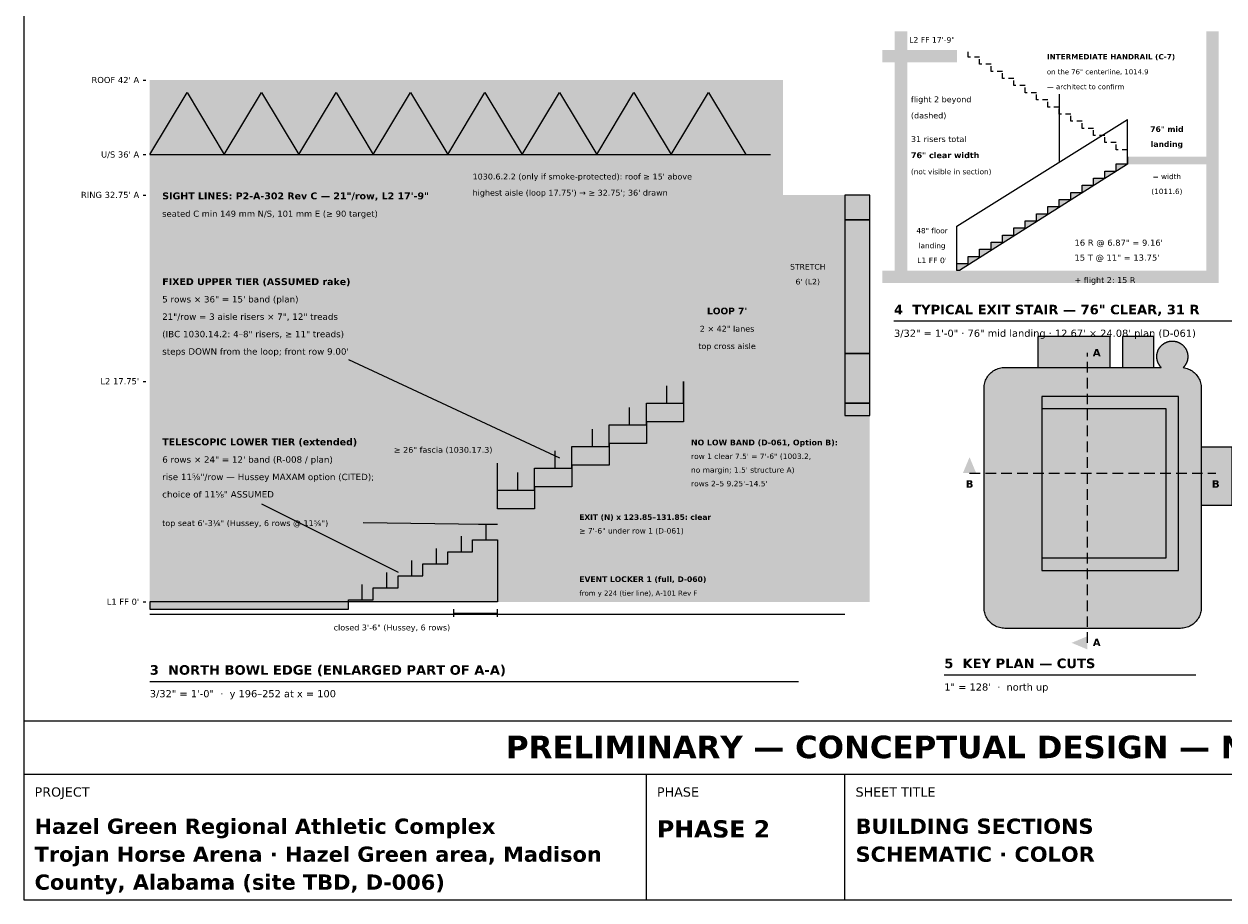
# Model space of a CAD drawing. Header units: inches. Extents: x 0.5 to 16.5, y 0.5 to 10.5.
# Tile 1 of 3: x 0.5 to 9.6, y 0.5 to 7.1. Entities that reach past the tile are written whole.
import ezdxf
from ezdxf.enums import TextEntityAlignment as Align

# ---------------------------------------------------------------- set-up
doc = ezdxf.new("R2010")
doc.units = ezdxf.units.IN
doc.header["$MEASUREMENT"] = 0
for name, color, linetype in [('A-ANNO-TEXT', 7, 'Continuous'), ('A-SECT-CUTL', 7, 'Continuous'), ('A-SECT-DATM', 7, 'Continuous'), ('A-SECT-FILL', 7, 'Continuous'), ('A-SECT-GUAR', 7, 'Continuous'), ('A-SECT-HIDN', 7, 'Continuous'), ('A-SECT-IDEN', 7, 'Continuous'), ('G-ANNO-TTLB', 7, 'Continuous')]:
    doc.layers.add(name, color=color, linetype=linetype)
doc.styles.add('KS-BOLD', font='DejaVuSans-Bold.ttf')
doc.styles.add('KS-REG', font='DejaVuSans.ttf')

msp = doc.modelspace()

# ---------------------------------------------------------------- hatches: boundary and pattern name
at = {"layer": 'A-SECT-CUTL', "true_color": 0x3c3c3c}
for points in [[(7.0763, 5.1563), (7.17, 5.1563), (7.17, 7.0547), (7.0763, 7.0547)], [(9.4278, 5.1563), (9.5216, 5.1563), (9.5216, 7.0547), (9.4278, 7.0547)], [(6.9825, 6.8203), (7.545, 6.8203), (7.545, 6.9141), (6.9825, 6.9141)], [(1.45, 6.5937), (6.1375, 6.5937), (6.1375, 6.6875), (1.45, 6.6875)], [(6.1375, 5.7266), (6.2312, 5.7266), (6.2312, 6.6875), (6.1375, 6.6875)], [(8.8341, 6.0525), (9.4278, 6.0525), (9.4278, 6.1087), (8.8341, 6.1087)], [(6.1375, 5.7266), (6.7, 5.7266), (6.7, 5.8203), (6.1375, 5.8203)], [(6.7, 2.75), (6.7937, 2.75), (6.7937, 5.8203), (6.7, 5.8203)], [(6.9825, 5.1563), (9.5216, 5.1563), (9.5216, 5.25), (6.9825, 5.25)], [(5.4812, 4.3203), (6.7, 4.3203), (6.7, 4.4141), (5.4812, 4.4141)], [(4.075, 2.75), (4.1687, 2.75), (4.1687, 3.4531), (4.075, 3.4531)], [(4.075, 2.75), (4.1687, 2.75), (4.1687, 3.4531), (4.075, 3.4531)]]:
    msp.add_hatch(color=7, dxfattribs=at).paths.add_polyline_path(points)
at = {"layer": 'A-SECT-CUTL', "true_color": 0xbebebe}
msp.add_hatch(color=7, dxfattribs=at).paths.add_polyline_path([(7.545, 5.25), (7.545, 5.3037), (7.6309, 5.3037), (7.6309, 5.3573), (7.7169, 5.3573), (7.7169, 5.411), (7.8028, 5.411), (7.8028, 5.4647), (7.8887, 5.4647), (7.8887, 5.5184), (7.9747, 5.5184), (7.9747, 5.572), (8.0606, 5.572), (8.0606, 5.6257), (8.1466, 5.6257), (8.1466, 5.6794), (8.2325, 5.6794), (8.2325, 5.733), (8.3184, 5.733), (8.3184, 5.7867), (8.4044, 5.7867), (8.4044, 5.8404), (8.4903, 5.8404), (8.4903, 5.8941), (8.5762, 5.8941), (8.5762, 5.9477), (8.6622, 5.9477), (8.6622, 6.0014), (8.7481, 6.0014), (8.7481, 6.0551), (8.8341, 6.0551), (8.8341, 6.1087), (8.8341, 6.0525), (7.5637, 5.25)])
at = {"layer": 'A-SECT-CUTL', "true_color": 0xc9c6be}
for points in [[(6.7, 5.6328), (6.8875, 5.6328), (6.8875, 5.8203), (6.7, 5.8203)], [(6.7, 4.25), (6.8875, 4.25), (6.8875, 4.625), (6.7, 4.625)]]:
    msp.add_hatch(color=7, dxfattribs=at).paths.add_polyline_path(points)
at = {"layer": 'A-SECT-CUTL', "true_color": 0x4f6a7d}
msp.add_hatch(color=7, dxfattribs=at).paths.add_polyline_path([(6.7, 4.625), (6.8875, 4.625), (6.8875, 5.6328), (6.7, 5.6328)])
at = {"layer": 'A-SECT-CUTL', "true_color": 0x000000}
for points in [[(8.5312, 4.6781), (8.4113, 4.6281), (8.5312, 4.5781)], [(7.5906, 3.7219), (7.6406, 3.8419), (7.6906, 3.7219)], [(9.45, 3.7219), (9.5, 3.8419), (9.55, 3.7219)], [(8.5312, 2.4906), (8.4113, 2.4406), (8.5312, 2.3906)]]:
    msp.add_hatch(color=7, dxfattribs=at).paths.add_polyline_path(points)
at = {"layer": 'A-SECT-CUTL', "true_color": 0xa7b3c3}
msp.add_hatch(color=7, dxfattribs=at).paths.add_polyline_path([(4.075, 3.5937), (4.3562, 3.5937), (4.3562, 3.7578), (4.6375, 3.7578), (4.6375, 3.9219), (4.9187, 3.9219), (4.9187, 4.0859), (5.2, 4.0859), (5.2, 4.25), (5.4812, 4.25), (5.4812, 4.4141), (5.4812, 4.3203), (5.4812, 4.1094), (5.2, 4.1094), (5.2, 3.9453), (4.9187, 3.9453), (4.9187, 3.7812), (4.6375, 3.7812), (4.6375, 3.6172), (4.3562, 3.6172), (4.3562, 3.4531), (4.075, 3.4531)])
at = {"layer": 'A-SECT-CUTL', "true_color": 0xb0b0b0}
msp.add_hatch(color=7, dxfattribs=at).paths.add_polyline_path([(6.7, 4.1562), (6.8875, 4.1562), (6.8875, 4.25), (6.7, 4.25)])
at = {"layer": 'A-SECT-CUTL', "true_color": 0xd88a8a}
msp.add_hatch(color=7, dxfattribs=at).paths.add_polyline_path([(2.95, 2.75), (2.95, 2.7641), (3.1375, 2.7641), (3.1375, 2.8549), (3.325, 2.8549), (3.325, 2.9457), (3.5125, 2.9457), (3.5125, 3.0365), (3.7, 3.0365), (3.7, 3.1273), (3.8875, 3.1273), (3.8875, 3.2182), (4.075, 3.2182), (4.075, 2.75)])
at = {"layer": 'A-SECT-CUTL', "true_color": 0xd9b77e}
msp.add_hatch(color=7, dxfattribs=at).paths.add_polyline_path([(1.45, 2.6938), (2.95, 2.6938), (2.95, 2.75), (1.45, 2.75)])
at = {"layer": 'A-SECT-FILL', "true_color": 0xcfcfcf}
msp.add_hatch(color=7, dxfattribs=at).paths.add_polyline_path([(1.45, 6.125), (6.1375, 6.125), (6.1375, 6.6875), (1.45, 6.6875)])
at = {"layer": 'A-SECT-FILL', "true_color": 0xe8f0f8}
for points in [[(1.45, 2.75), (6.1375, 2.75), (6.1375, 6.125), (1.45, 6.125)], [(8.1875, 2.9875), (9.2188, 2.9875), (9.2188, 4.3), (8.1875, 4.3)]]:
    msp.add_hatch(color=7, dxfattribs=at).paths.add_polyline_path(points)
at = {"layer": 'A-SECT-FILL', "true_color": 0xf0ece4}
for points in [[(6.1375, 4.4141), (6.7, 4.4141), (6.7, 5.7266), (6.1375, 5.7266)], [(9.2548, 4.5174), (9.2649, 4.5157), (9.2748, 4.5134), (9.2846, 4.5105), (9.2942, 4.5069), (9.3035, 4.5026), (9.3125, 4.4978), (9.3212, 4.4924), (9.3295, 4.4865), (9.3374, 4.48), (9.3449, 4.473), (9.3518, 4.4655), (9.3583, 4.4576), (9.3643, 4.4493), (9.3697, 4.4406), (9.3745, 4.4316), (9.3787, 4.4223), (9.3823, 4.4127), (9.3853, 4.4029), (9.3876, 4.393), (9.3893, 4.3829), (9.3903, 4.3727), (9.3906, 4.3625), (9.3906, 2.7062), (9.3903, 2.696), (9.3893, 2.6859), (9.3876, 2.6758), (9.3853, 2.6658), (9.3823, 2.656), (9.3787, 2.6465), (9.3745, 2.6371), (9.3697, 2.6281), (9.3643, 2.6194), (9.3583, 2.6111), (9.3518, 2.6032), (9.3449, 2.5958), (9.3374, 2.5888), (9.3295, 2.5823), (9.3212, 2.5763), (9.3125, 2.5709), (9.3035, 2.5661), (9.2942, 2.5619), (9.2846, 2.5583), (9.2748, 2.5553), (9.2649, 2.553), (9.2548, 2.5513), (9.2446, 2.5503), (9.2344, 2.55), (7.9062, 2.55), (7.896, 2.5503), (7.8859, 2.5513), (7.8758, 2.553), (7.8658, 2.5553), (7.856, 2.5583), (7.8465, 2.5619), (7.8371, 2.5661), (7.8281, 2.5709), (7.8194, 2.5763), (7.8111, 2.5823), (7.8032, 2.5888), (7.7958, 2.5958), (7.7888, 2.6032), (7.7823, 2.6111), (7.7763, 2.6194), (7.7709, 2.6281), (7.7661, 2.6371), (7.7619, 2.6465), (7.7583, 2.656), (7.7553, 2.6658), (7.753, 2.6758), (7.7513, 2.6859), (7.7503, 2.696), (7.75, 2.7062), (7.75, 4.3625), (7.7503, 4.3727), (7.7513, 4.3829), (7.753, 4.393), (7.7553, 4.4029), (7.7583, 4.4127), (7.7619, 4.4223), (7.7661, 4.4316), (7.7709, 4.4406), (7.7763, 4.4493), (7.7823, 4.4576), (7.7888, 4.4655), (7.7958, 4.473), (7.8032, 4.48), (7.8111, 4.4865), (7.8194, 4.4924), (7.8281, 4.4978), (7.8371, 4.5026), (7.8465, 4.5069), (7.856, 4.5105), (7.8658, 4.5134), (7.8758, 4.5157), (7.8859, 4.5174), (7.896, 4.5184), (7.9062, 4.5187), (9.0882, 4.5187), (9.087, 4.52), (9.085, 4.5221), (9.0831, 4.5242), (9.0813, 4.5264), (9.0795, 4.5287), (9.0777, 4.531), (9.0761, 4.5333), (9.0744, 4.5357), (9.0729, 4.5381), (9.0714, 4.5405), (9.0699, 4.543), (9.0685, 4.5455), (9.0672, 4.5481), (9.0659, 4.5507), (9.0647, 4.5533), (9.0636, 4.5559), (9.0625, 4.5586), (9.0615, 4.5613), (9.0606, 4.564), (9.0597, 4.5668), (9.0589, 4.5695), (9.0582, 4.5723), (9.0575, 4.5751), (9.0569, 4.5779), (9.0564, 4.5807), (9.056, 4.5836), (9.0556, 4.5864), (9.0553, 4.5893), (9.055, 4.5922), (9.0548, 4.595), (9.0547, 4.5979), (9.0547, 4.6008), (9.0547, 4.6037), (9.0548, 4.6065), (9.055, 4.6094), (9.0553, 4.6123), (9.0556, 4.6151), (9.056, 4.618), (9.0564, 4.6208), (9.0569, 4.6236), (9.0575, 4.6265), (9.0582, 4.6293), (9.0589, 4.632), (9.0597, 4.6348), (9.0606, 4.6375), (9.0615, 4.6403), (9.0625, 4.643), (9.0636, 4.6456), (9.0647, 4.6483), (9.0659, 4.6509), (9.0672, 4.6535), (9.0685, 4.656), (9.0699, 4.6585), (9.0714, 4.661), (9.0729, 4.6635), (9.0744, 4.6659), (9.0761, 4.6683), (9.0777, 4.6706), (9.0795, 4.6729), (9.0813, 4.6751), (9.0831, 4.6773), (9.085, 4.6795), (9.087, 4.6816), (9.089, 4.6836), (9.0911, 4.6857), (9.0932, 4.6876), (9.0953, 4.6895), (9.0975, 4.6914), (9.0998, 4.6932), (9.1021, 4.6949), (9.1044, 4.6966), (9.1068, 4.6982), (9.1092, 4.6998), (9.1116, 4.7013), (9.1141, 4.7027), (9.1166, 4.7041), (9.1192, 4.7055), (9.1218, 4.7067), (9.1244, 4.7079), (9.127, 4.709), (9.1297, 4.7101), (9.1324, 4.7111), (9.1351, 4.7121), (9.1379, 4.7129), (9.1406, 4.7137), (9.1434, 4.7145), (9.1462, 4.7151), (9.149, 4.7157), (9.1518, 4.7162), (9.1547, 4.7167), (9.1575, 4.7171), (9.1604, 4.7174), (9.1633, 4.7177), (9.1661, 4.7178), (9.169, 4.7179), (9.1719, 4.718), (9.1748, 4.7179), (9.1776, 4.7178), (9.1805, 4.7177), (9.1834, 4.7174), (9.1862, 4.7171), (9.1891, 4.7167), (9.1919, 4.7162), (9.1947, 4.7157), (9.1976, 4.7151), (9.2003, 4.7145), (9.2031, 4.7137), (9.2059, 4.7129), (9.2086, 4.7121), (9.2114, 4.7111), (9.2141, 4.7101), (9.2167, 4.709), (9.2194, 4.7079), (9.222, 4.7067), (9.2246, 4.7055), (9.2271, 4.7041), (9.2296, 4.7027), (9.2321, 4.7013), (9.2346, 4.6998), (9.237, 4.6982), (9.2394, 4.6966), (9.2417, 4.6949), (9.244, 4.6932), (9.2462, 4.6914), (9.2484, 4.6895), (9.2506, 4.6876), (9.2527, 4.6857), (9.2547, 4.6836), (9.2567, 4.6816), (9.2587, 4.6795), (9.2606, 4.6773), (9.2625, 4.6751), (9.2643, 4.6729), (9.266, 4.6706), (9.2677, 4.6683), (9.2693, 4.6659), (9.2709, 4.6635), (9.2724, 4.661), (9.2738, 4.6585), (9.2752, 4.656), (9.2765, 4.6535), (9.2778, 4.6509), (9.279, 4.6483), (9.2801, 4.6456), (9.2812, 4.643), (9.2822, 4.6403), (9.2831, 4.6375), (9.284, 4.6348), (9.2848, 4.632), (9.2856, 4.6293), (9.2862, 4.6265), (9.2868, 4.6236), (9.2873, 4.6208), (9.2878, 4.618), (9.2882, 4.6151), (9.2885, 4.6123), (9.2887, 4.6094), (9.2889, 4.6065), (9.289, 4.6037), (9.2891, 4.6008), (9.289, 4.5979), (9.2889, 4.595), (9.2887, 4.5922), (9.2885, 4.5893), (9.2882, 4.5864), (9.2878, 4.5836), (9.2873, 4.5807), (9.2868, 4.5779), (9.2862, 4.5751), (9.2856, 4.5723), (9.2848, 4.5695), (9.284, 4.5668), (9.2831, 4.564), (9.2822, 4.5613), (9.2812, 4.5586), (9.2801, 4.5559), (9.279, 4.5533), (9.2778, 4.5507), (9.2765, 4.5481), (9.2752, 4.5455), (9.2738, 4.543), (9.2724, 4.5405), (9.2709, 4.5381), (9.2693, 4.5357), (9.2677, 4.5333), (9.266, 4.531), (9.2643, 4.5287), (9.2625, 4.5264), (9.2606, 4.5242), (9.2587, 4.5221), (9.2567, 4.52), (9.2547, 4.5179), (9.2543, 4.5175), (9.2548, 4.5174)], [(4.075, 2.75), (6.7, 2.75), (6.7, 4.3203), (5.4812, 4.3203), (5.4812, 4.1094), (5.2, 4.1094), (5.2, 3.9453), (4.9187, 3.9453), (4.9187, 3.7812), (4.6375, 3.7812), (4.6375, 3.6172), (4.3562, 3.6172), (4.3562, 3.4531), (4.075, 3.4531)], [(6.7, 2.75), (6.8875, 2.75), (6.8875, 4.1562), (6.7, 4.1562)]]:
    msp.add_hatch(color=7, dxfattribs=at).paths.add_polyline_path(points)
at = {"layer": 'A-SECT-FILL', "true_color": 0xb0b0b0}
for points in [[(8.7031, 4.5187), (8.7031, 4.7531), (8.1562, 4.7531), (8.1562, 4.5187), (8.7031, 4.5187)], [(9.0312, 4.5187), (9.0312, 4.7531), (8.7969, 4.7531), (8.7969, 4.5187), (9.0312, 4.5187)], [(9.625, 3.4804), (9.625, 3.9179), (9.3906, 3.9179), (9.3906, 3.4804), (9.625, 3.4804)]]:
    msp.add_hatch(color=7, dxfattribs=at).paths.add_polyline_path(points)
at = {"layer": 'A-SECT-FILL', "true_color": 0xc8693a}
msp.add_hatch(color=7, dxfattribs=at).paths.add_polyline_path([(5.4812, 4.4141), (6.1375, 4.4141), (6.1375, 4.4469), (5.4812, 4.4469)])
at = {"layer": 'A-SECT-FILL', "true_color": 0xa7b3c3}
for points in [[(8.1875, 4.3), (9.2188, 4.3), (9.2188, 4.4172), (8.1875, 4.4172)], [(9.2188, 2.8703), (9.3359, 2.8703), (9.3359, 4.4172), (9.2188, 4.4172)], [(8.1875, 2.8703), (9.2188, 2.8703), (9.2188, 2.9875), (8.1875, 2.9875)]]:
    msp.add_hatch(color=7, dxfattribs=at).paths.add_polyline_path(points)
at = {"layer": 'A-SECT-FILL', "true_color": 0xd88a8a}
for points in [[(8.1875, 4.2062), (9.2188, 4.2062), (9.2188, 4.3), (8.1875, 4.3)], [(9.125, 3.0812), (9.2188, 3.0812), (9.2188, 4.2062), (9.125, 4.2062)], [(8.1875, 2.9875), (9.2188, 2.9875), (9.2188, 3.0812), (8.1875, 3.0812)]]:
    msp.add_hatch(color=7, dxfattribs=at).paths.add_polyline_path(points)
at = {"layer": 'A-SECT-FILL', "true_color": 0xd9b77e}
msp.add_hatch(color=7, dxfattribs=at).paths.add_polyline_path([(8.1875, 3.0812), (9.125, 3.0812), (9.125, 4.2062), (8.1875, 4.2062)])

# ---------------------------------------------------------------- linework, layer by layer
at = {"layer": 'A-ANNO-TEXT'}
for p, q in [((7.07, 4.87), (9.77, 4.87)), ((7.45, 2.2), (9.35, 2.2)), ((1.45, 2.15), (6.35, 2.15))]:
    msp.add_line(p, q, dxfattribs=at)
at = {"layer": 'A-SECT-CUTL'}
for p, q in [((1.45, 6.125), (6.1375, 6.125)), ((8.5312, 4.6006), (8.5312, 4.6281)), ((8.5312, 4.4806), (8.5312, 4.5606)), ((8.5312, 4.3606), (8.5312, 4.4406)), ((8.5312, 4.2406), (8.5312, 4.3206)), ((8.5312, 4.1206), (8.5312, 4.2006)), ((8.5312, 4.0006), (8.5312, 4.0806)), ((8.5312, 3.8806), (8.5312, 3.9606)), ((8.5312, 3.7606), (8.5312, 3.8406)), ((7.6406, 3.7219), (7.7206, 3.7219)), ((7.7606, 3.7219), (7.8406, 3.7219)), ((7.8806, 3.7219), (7.9606, 3.7219)), ((8.0006, 3.7219), (8.0806, 3.7219)), ((8.1206, 3.7219), (8.2006, 3.7219)), ((8.2406, 3.7219), (8.3206, 3.7219)), ((8.3606, 3.7219), (8.4406, 3.7219)), ((8.4806, 3.7219), (8.5606, 3.7219)), ((8.5312, 3.6406), (8.5312, 3.7206)), ((8.6006, 3.7219), (8.6806, 3.7219)), ((8.7206, 3.7219), (8.8006, 3.7219)), ((8.8406, 3.7219), (8.9206, 3.7219)), ((8.9606, 3.7219), (9.0406, 3.7219)), ((9.0806, 3.7219), (9.1606, 3.7219)), ((9.2006, 3.7219), (9.2806, 3.7219)), ((9.3206, 3.7219), (9.4006, 3.7219)), ((9.4406, 3.7219), (9.5, 3.7219)), ((8.5312, 3.5206), (8.5312, 3.6006)), ((8.5312, 3.4006), (8.5312, 3.4806)), ((8.5312, 3.2806), (8.5312, 3.3606)), ((8.5312, 3.1606), (8.5312, 3.2406)), ((8.5312, 3.0406), (8.5312, 3.1206)), ((8.5312, 2.9206), (8.5312, 3.0006)), ((8.5312, 2.8006), (8.5312, 2.8806)), ((8.5312, 2.6806), (8.5312, 2.7606)), ((1.45, 2.6563), (6.7, 2.6563)), ((8.5312, 2.5606), (8.5312, 2.6406)), ((8.5312, 2.4406), (8.5312, 2.5206))]:
    msp.add_line(p, q, dxfattribs=at)
for points in [[(7.545, 5.25), (7.545, 5.3037), (7.6309, 5.3037), (7.6309, 5.3573), (7.7169, 5.3573), (7.7169, 5.411), (7.8028, 5.411), (7.8028, 5.4647), (7.8887, 5.4647), (7.8887, 5.5184), (7.9747, 5.5184), (7.9747, 5.572), (8.0606, 5.572), (8.0606, 5.6257), (8.1466, 5.6257), (8.1466, 5.6794), (8.2325, 5.6794), (8.2325, 5.733), (8.3184, 5.733), (8.3184, 5.7867), (8.4044, 5.7867), (8.4044, 5.8404), (8.4903, 5.8404), (8.4903, 5.8941), (8.5762, 5.8941), (8.5762, 5.9477), (8.6622, 5.9477), (8.6622, 6.0014), (8.7481, 6.0014), (8.7481, 6.0551), (8.8341, 6.0551), (8.8341, 6.1087), (8.8341, 6.0525), (7.5637, 5.25)], [(6.7, 5.6328), (6.8875, 5.6328), (6.8875, 5.8203), (6.7, 5.8203)], [(6.7, 4.625), (6.8875, 4.625), (6.8875, 5.6328), (6.7, 5.6328)], [(6.7, 4.25), (6.8875, 4.25), (6.8875, 4.625), (6.7, 4.625)], [(4.075, 3.5937), (4.3562, 3.5937), (4.3562, 3.7578), (4.6375, 3.7578), (4.6375, 3.9219), (4.9187, 3.9219), (4.9187, 4.0859), (5.2, 4.0859), (5.2, 4.25), (5.4812, 4.25), (5.4812, 4.4141), (5.4812, 4.3203), (5.4812, 4.1094), (5.2, 4.1094), (5.2, 3.9453), (4.9187, 3.9453), (4.9187, 3.7812), (4.6375, 3.7812), (4.6375, 3.6172), (4.3562, 3.6172), (4.3562, 3.4531), (4.075, 3.4531)], [(6.7, 4.1562), (6.8875, 4.1562), (6.8875, 4.25), (6.7, 4.25)], [(2.95, 2.75), (2.95, 2.7641), (3.1375, 2.7641), (3.1375, 2.8549), (3.325, 2.8549), (3.325, 2.9457), (3.5125, 2.9457), (3.5125, 3.0365), (3.7, 3.0365), (3.7, 3.1273), (3.8875, 3.1273), (3.8875, 3.2182), (4.075, 3.2182), (4.075, 2.75)], [(1.45, 2.6938), (2.95, 2.6938), (2.95, 2.75), (1.45, 2.75)]]:
    msp.add_lwpolyline(points, close=True, dxfattribs=at)
at = {"layer": 'A-SECT-DATM'}
for p, q in [((1.4, 6.6875), (1.42, 6.6875)), ((1.4, 6.125), (1.42, 6.125)), ((1.4, 5.8203), (1.42, 5.8203)), ((1.4, 4.4141), (1.42, 4.4141)), ((3.9312, 3.3369), (4.075, 3.3369)), ((1.4, 2.75), (1.42, 2.75)), ((3.7469, 2.6356), (3.7469, 2.6956)), ((3.7469, 2.6656), (4.075, 2.6656)), ((4.075, 2.6356), (4.075, 2.6956))]:
    msp.add_line(p, q, dxfattribs=at)
at = {"layer": 'A-SECT-FILL'}
for p, q in [((1.45, 6.125), (1.7312, 6.5937)), ((1.7312, 6.5937), (2.0125, 6.125)), ((2.0125, 6.125), (2.2937, 6.5937)), ((2.2937, 6.5937), (2.575, 6.125)), ((2.575, 6.125), (2.8562, 6.5937)), ((2.8562, 6.5937), (3.1375, 6.125)), ((3.1375, 6.125), (3.4187, 6.5937)), ((3.4187, 6.5937), (3.7, 6.125)), ((3.7, 6.125), (3.9812, 6.5937)), ((3.9812, 6.5937), (4.2625, 6.125)), ((4.2625, 6.125), (4.5437, 6.5937)), ((4.5437, 6.5937), (4.825, 6.125)), ((4.825, 6.125), (5.1062, 6.5937)), ((5.1062, 6.5937), (5.3875, 6.125)), ((5.3875, 6.125), (5.6687, 6.5937)), ((5.6687, 6.5937), (5.95, 6.125)), ((1.45, 6.125), (1.45, 6.125)), ((5.3547, 4.25), (5.3547, 4.3812)), ((5.0734, 4.0859), (5.0734, 4.2172)), ((4.7922, 3.9219), (4.7922, 4.0531)), ((4.5109, 3.7578), (4.5109, 3.8891)), ((4.2297, 3.5937), (4.2297, 3.725)), ((3.9906, 3.2182), (3.9906, 3.3353)), ((3.8031, 3.1273), (3.8031, 3.2445)), ((3.6156, 3.0365), (3.6156, 3.1537)), ((3.4281, 2.9457), (3.4281, 3.0629)), ((3.2406, 2.8549), (3.2406, 2.9721)), ((3.0531, 2.7641), (3.0531, 2.8812))]:
    msp.add_line(p, q, dxfattribs=at)
for points in [[(9.2548, 4.5174), (9.2649, 4.5157), (9.2748, 4.5134), (9.2846, 4.5105), (9.2942, 4.5069), (9.3035, 4.5026), (9.3125, 4.4978), (9.3212, 4.4924), (9.3295, 4.4865), (9.3374, 4.48), (9.3449, 4.473), (9.3518, 4.4655), (9.3583, 4.4576), (9.3643, 4.4493), (9.3697, 4.4406), (9.3745, 4.4316), (9.3787, 4.4223), (9.3823, 4.4127), (9.3853, 4.4029), (9.3876, 4.393), (9.3893, 4.3829), (9.3903, 4.3727), (9.3906, 4.3625), (9.3906, 2.7062), (9.3903, 2.696), (9.3893, 2.6859), (9.3876, 2.6758), (9.3853, 2.6658), (9.3823, 2.656), (9.3787, 2.6465), (9.3745, 2.6371), (9.3697, 2.6281), (9.3643, 2.6194), (9.3583, 2.6111), (9.3518, 2.6032), (9.3449, 2.5958), (9.3374, 2.5888), (9.3295, 2.5823), (9.3212, 2.5763), (9.3125, 2.5709), (9.3035, 2.5661), (9.2942, 2.5619), (9.2846, 2.5583), (9.2748, 2.5553), (9.2649, 2.553), (9.2548, 2.5513), (9.2446, 2.5503), (9.2344, 2.55), (7.9062, 2.55), (7.896, 2.5503), (7.8859, 2.5513), (7.8758, 2.553), (7.8658, 2.5553), (7.856, 2.5583), (7.8465, 2.5619), (7.8371, 2.5661), (7.8281, 2.5709), (7.8194, 2.5763), (7.8111, 2.5823), (7.8032, 2.5888), (7.7958, 2.5958), (7.7888, 2.6032), (7.7823, 2.6111), (7.7763, 2.6194), (7.7709, 2.6281), (7.7661, 2.6371), (7.7619, 2.6465), (7.7583, 2.656), (7.7553, 2.6658), (7.753, 2.6758), (7.7513, 2.6859), (7.7503, 2.696), (7.75, 2.7062), (7.75, 4.3625), (7.7503, 4.3727), (7.7513, 4.3829), (7.753, 4.393), (7.7553, 4.4029), (7.7583, 4.4127), (7.7619, 4.4223), (7.7661, 4.4316), (7.7709, 4.4406), (7.7763, 4.4493), (7.7823, 4.4576), (7.7888, 4.4655), (7.7958, 4.473), (7.8032, 4.48), (7.8111, 4.4865), (7.8194, 4.4924), (7.8281, 4.4978), (7.8371, 4.5026), (7.8465, 4.5069), (7.856, 4.5105), (7.8658, 4.5134), (7.8758, 4.5157), (7.8859, 4.5174), (7.896, 4.5184), (7.9062, 4.5187), (9.0882, 4.5187), (9.087, 4.52), (9.085, 4.5221), (9.0831, 4.5242), (9.0813, 4.5264), (9.0795, 4.5287), (9.0777, 4.531), (9.0761, 4.5333), (9.0744, 4.5357), (9.0729, 4.5381), (9.0714, 4.5405), (9.0699, 4.543), (9.0685, 4.5455), (9.0672, 4.5481), (9.0659, 4.5507), (9.0647, 4.5533), (9.0636, 4.5559), (9.0625, 4.5586), (9.0615, 4.5613), (9.0606, 4.564), (9.0597, 4.5668), (9.0589, 4.5695), (9.0582, 4.5723), (9.0575, 4.5751), (9.0569, 4.5779), (9.0564, 4.5807), (9.056, 4.5836), (9.0556, 4.5864), (9.0553, 4.5893), (9.055, 4.5922), (9.0548, 4.595), (9.0547, 4.5979), (9.0547, 4.6008), (9.0547, 4.6037), (9.0548, 4.6065), (9.055, 4.6094), (9.0553, 4.6123), (9.0556, 4.6151), (9.056, 4.618), (9.0564, 4.6208), (9.0569, 4.6236), (9.0575, 4.6265), (9.0582, 4.6293), (9.0589, 4.632), (9.0597, 4.6348), (9.0606, 4.6375), (9.0615, 4.6403), (9.0625, 4.643), (9.0636, 4.6456), (9.0647, 4.6483), (9.0659, 4.6509), (9.0672, 4.6535), (9.0685, 4.656), (9.0699, 4.6585), (9.0714, 4.661), (9.0729, 4.6635), (9.0744, 4.6659), (9.0761, 4.6683), (9.0777, 4.6706), (9.0795, 4.6729), (9.0813, 4.6751), (9.0831, 4.6773), (9.085, 4.6795), (9.087, 4.6816), (9.089, 4.6836), (9.0911, 4.6857), (9.0932, 4.6876), (9.0953, 4.6895), (9.0975, 4.6914), (9.0998, 4.6932), (9.1021, 4.6949), (9.1044, 4.6966), (9.1068, 4.6982), (9.1092, 4.6998), (9.1116, 4.7013), (9.1141, 4.7027), (9.1166, 4.7041), (9.1192, 4.7055), (9.1218, 4.7067), (9.1244, 4.7079), (9.127, 4.709), (9.1297, 4.7101), (9.1324, 4.7111), (9.1351, 4.7121), (9.1379, 4.7129), (9.1406, 4.7137), (9.1434, 4.7145), (9.1462, 4.7151), (9.149, 4.7157), (9.1518, 4.7162), (9.1547, 4.7167), (9.1575, 4.7171), (9.1604, 4.7174), (9.1633, 4.7177), (9.1661, 4.7178), (9.169, 4.7179), (9.1719, 4.718), (9.1748, 4.7179), (9.1776, 4.7178), (9.1805, 4.7177), (9.1834, 4.7174), (9.1862, 4.7171), (9.1891, 4.7167), (9.1919, 4.7162), (9.1947, 4.7157), (9.1976, 4.7151), (9.2003, 4.7145), (9.2031, 4.7137), (9.2059, 4.7129), (9.2086, 4.7121), (9.2114, 4.7111), (9.2141, 4.7101), (9.2167, 4.709), (9.2194, 4.7079), (9.222, 4.7067), (9.2246, 4.7055), (9.2271, 4.7041), (9.2296, 4.7027), (9.2321, 4.7013), (9.2346, 4.6998), (9.237, 4.6982), (9.2394, 4.6966), (9.2417, 4.6949), (9.244, 4.6932), (9.2462, 4.6914), (9.2484, 4.6895), (9.2506, 4.6876), (9.2527, 4.6857), (9.2547, 4.6836), (9.2567, 4.6816), (9.2587, 4.6795), (9.2606, 4.6773), (9.2625, 4.6751), (9.2643, 4.6729), (9.266, 4.6706), (9.2677, 4.6683), (9.2693, 4.6659), (9.2709, 4.6635), (9.2724, 4.661), (9.2738, 4.6585), (9.2752, 4.656), (9.2765, 4.6535), (9.2778, 4.6509), (9.279, 4.6483), (9.2801, 4.6456), (9.2812, 4.643), (9.2822, 4.6403), (9.2831, 4.6375), (9.284, 4.6348), (9.2848, 4.632), (9.2856, 4.6293), (9.2862, 4.6265), (9.2868, 4.6236), (9.2873, 4.6208), (9.2878, 4.618), (9.2882, 4.6151), (9.2885, 4.6123), (9.2887, 4.6094), (9.2889, 4.6065), (9.289, 4.6037), (9.2891, 4.6008), (9.289, 4.5979), (9.2889, 4.595), (9.2887, 4.5922), (9.2885, 4.5893), (9.2882, 4.5864), (9.2878, 4.5836), (9.2873, 4.5807), (9.2868, 4.5779), (9.2862, 4.5751), (9.2856, 4.5723), (9.2848, 4.5695), (9.284, 4.5668), (9.2831, 4.564), (9.2822, 4.5613), (9.2812, 4.5586), (9.2801, 4.5559), (9.279, 4.5533), (9.2778, 4.5507), (9.2765, 4.5481), (9.2752, 4.5455), (9.2738, 4.543), (9.2724, 4.5405), (9.2709, 4.5381), (9.2693, 4.5357), (9.2677, 4.5333), (9.266, 4.531), (9.2643, 4.5287), (9.2625, 4.5264), (9.2606, 4.5242), (9.2587, 4.5221), (9.2567, 4.52), (9.2547, 4.5179), (9.2543, 4.5175), (9.2548, 4.5174)], [(8.7031, 4.5187), (8.7031, 4.7531), (8.1562, 4.7531), (8.1562, 4.5187), (8.7031, 4.5187)], [(9.0312, 4.5187), (9.0312, 4.7531), (8.7969, 4.7531), (8.7969, 4.5187), (9.0312, 4.5187)], [(8.1875, 2.9875), (9.2188, 2.9875), (9.2188, 4.3), (8.1875, 4.3)], [(8.1875, 3.0812), (9.125, 3.0812), (9.125, 4.2062), (8.1875, 4.2062)], [(9.625, 3.4804), (9.625, 3.9179), (9.3906, 3.9179), (9.3906, 3.4804), (9.625, 3.4804)]]:
    msp.add_lwpolyline(points, close=True, dxfattribs=at)
at = {"layer": 'A-SECT-GUAR'}
for p, q in [((7.545, 5.5849), (8.8341, 6.39)), ((8.8341, 6.1087), (8.8341, 6.39)), ((7.545, 5.3037), (7.545, 5.5849)), ((4.075, 3.5937), (4.075, 3.7969))]:
    msp.add_line(p, q, dxfattribs=at)
at = {"layer": 'A-SECT-HIDN'}
for p, q in [((7.6309, 6.8602), (7.6309, 6.9002)), ((7.6469, 6.8602), (7.6309, 6.8602)), ((7.7169, 6.8602), (7.6769, 6.8602)), ((7.7169, 6.8065), (7.7169, 6.8465)), ((7.7328, 6.8065), (7.7169, 6.8065)), ((7.8028, 6.8065), (7.7628, 6.8065)), ((7.8028, 6.7528), (7.8028, 6.7928)), ((7.8187, 6.7528), (7.8028, 6.7528)), ((7.8887, 6.7528), (7.8487, 6.7528)), ((7.8887, 6.6991), (7.8887, 6.7391)), ((7.9047, 6.6991), (7.8887, 6.6991)), ((7.9747, 6.6991), (7.9347, 6.6991)), ((7.9747, 6.6455), (7.9747, 6.6855)), ((7.9906, 6.6455), (7.9747, 6.6455)), ((8.0606, 6.6455), (8.0206, 6.6455)), ((8.0606, 6.5918), (8.0606, 6.6318)), ((8.0766, 6.5918), (8.0606, 6.5918)), ((8.1466, 6.5918), (8.1066, 6.5918)), ((8.1466, 6.5381), (8.1466, 6.5781)), ((8.1625, 6.5381), (8.1466, 6.5381)), ((8.2325, 6.5381), (8.1925, 6.5381)), ((8.2325, 6.4844), (8.2325, 6.5244)), ((8.2484, 6.4844), (8.2325, 6.4844)), ((8.3184, 6.4844), (8.2784, 6.4844)), ((8.3184, 6.4308), (8.3184, 6.4708)), ((8.3344, 6.4308), (8.3184, 6.4308)), ((8.4044, 6.4308), (8.3644, 6.4308)), ((8.4044, 6.3771), (8.4044, 6.4171)), ((8.4203, 6.3771), (8.4044, 6.3771)), ((8.4903, 6.3771), (8.4503, 6.3771)), ((8.4903, 6.3234), (8.4903, 6.3634)), ((8.5062, 6.3234), (8.4903, 6.3234)), ((8.5762, 6.3234), (8.5362, 6.3234)), ((8.5762, 6.2698), (8.5762, 6.3098)), ((8.5922, 6.2698), (8.5762, 6.2698)), ((8.6622, 6.2698), (8.6222, 6.2698)), ((8.6622, 6.2161), (8.6622, 6.2561)), ((8.6781, 6.2161), (8.6622, 6.2161)), ((8.7481, 6.2161), (8.7081, 6.2161)), ((8.7481, 6.1624), (8.7481, 6.2024)), ((8.7641, 6.1624), (8.7481, 6.1624)), ((8.8341, 6.1624), (8.7941, 6.1624)), ((8.8341, 6.1087), (8.8341, 6.1487))]:
    msp.add_line(p, q, dxfattribs=at)
at = {"layer": 'A-SECT-IDEN'}
for p, q in [((8.3184, 6.5812), (8.3184, 6.068)), ((2.95, 4.5781), (4.5437, 3.8375)), ((2.2937, 3.4906), (3.325, 2.975)), ((3.0625, 3.35), (3.9625, 3.3369))]:
    msp.add_line(p, q, dxfattribs=at)
at = {"layer": 'G-ANNO-TTLB'}
for p, q in [((0.5, 1.45), (16.5, 1.45)), ((5.2, 0.5), (5.2, 1.45)), ((6.7, 0.5), (6.7, 1.45))]:
    msp.add_line(p, q, dxfattribs=at)
for points in [[(0.5, 0.5), (16.5, 0.5), (16.5, 10.5), (0.5, 10.5)], [(0.5, 1.45), (16.5, 1.45), (16.5, 1.85), (0.5, 1.85)]]:
    msp.add_lwpolyline(points, close=True, dxfattribs=at)

# ---------------------------------------------------------------- texts
at = {"layer": 'A-ANNO-TEXT'}
for s, height, style, p in [('4  TYPICAL EXIT STAIR — 76" CLEAR, 31 R', 0.072, 'KS-BOLD', (7.07, 4.92)), ('3/32" = 1\'-0" · 76" mid landing · 12.67\' × 24.08\' plan (D-061)', 0.054, 'KS-REG', (7.07, 4.75)), ('A', 0.056, 'KS-BOLD', (8.5712, 4.6031)), ('A', 0.056, 'KS-BOLD', (8.5712, 2.4156)), ('3  NORTH BOWL EDGE (ENLARGED PART OF A-A)', 0.072, 'KS-BOLD', (1.45, 2.2)), ('5  KEY PLAN — CUTS', 0.072, 'KS-BOLD', (7.45, 2.25)), ('3/32" = 1\'-0"  ·  y 196–252 at x = 100', 0.054, 'KS-REG', (1.45, 2.03)), ('1" = 128\'  ·  north up', 0.054, 'KS-REG', (7.45, 2.08))]:
    msp.add_text(s, height=height, dxfattribs=dict(at, style=style)).set_placement(p)
at = {"layer": 'A-ANNO-TEXT', "style": 'KS-BOLD'}
for p in [(7.6406, 3.6119), (9.5, 3.6119)]:
    msp.add_text('B', height=0.056, dxfattribs=at).set_placement(p, align=Align.CENTER)
at = {"layer": 'A-SECT-DATM', "style": 'KS-REG'}
for s, height, p in [("ROOF 42' A", 0.046, (1.37, 6.6655)), ("U/S 36' A", 0.046, (1.37, 6.103)), ("RING 32.75' A", 0.046, (1.37, 5.7983)), ("L2 17.75'", 0.046, (1.37, 4.3921)), ("L1 FF 0'", 0.046, (1.37, 2.728)), ('closed 3\'-6" (Hussey, 6 rows)', 0.044, (3.7187, 2.5344))]:
    msp.add_text(s, height=height, dxfattribs=at).set_placement(p, align=Align.RIGHT)
for s, p in [("1030.6.2.2 (only if smoke-protected): roof ≥ 15' above", (3.8875, 5.9375)), ("highest aisle (loop 17.75') → ≥ 32.75'; 36' drawn", (3.8875, 5.8156)), ('top seat 6\'-3⅛" (Hussey, 6 rows @ 11⅝")', (1.5437, 3.3219))]:
    msp.add_text(s, height=0.044, dxfattribs=at).set_placement(p)
at = {"layer": 'A-SECT-GUAR', "style": 'KS-REG'}
msp.add_text('≥ 26" fascia (1030.17.3)', height=0.044, dxfattribs=at).set_placement((4.0375, 3.875), align=Align.RIGHT)
at = {"layer": 'A-SECT-IDEN'}
for s, height, style, p in [('L2 FF 17\'-9"', 0.042, 'KS-REG', (7.3575, 6.9703)), ('76" mid', 0.042, 'KS-BOLD', (9.1309, 6.2962)), ('landing', 0.042, 'KS-BOLD', (9.1309, 6.1837)), ('= width', 0.04, 'KS-REG', (9.1309, 5.94)), ('(1011.6)', 0.04, 'KS-REG', (9.1309, 5.8275)), ('48" floor', 0.04, 'KS-REG', (7.3575, 5.5312)), ('landing', 0.04, 'KS-REG', (7.3575, 5.4187)), ("L1 FF 0'", 0.042, 'KS-REG', (7.3575, 5.3062)), ('STRETCH', 0.042, 'KS-REG', (6.4187, 5.2578)), ("6' (L2)", 0.042, 'KS-REG', (6.4187, 5.1453)), ("LOOP 7'", 0.05, 'KS-BOLD', (5.8094, 4.9203)), ('2 × 42" lanes', 0.044, 'KS-REG', (5.8094, 4.7891)), ('top cross aisle', 0.044, 'KS-REG', (5.8094, 4.6578))]:
    msp.add_text(s, height=height, dxfattribs=dict(at, style=style)).set_placement(p, align=Align.CENTER)
for s, height, style, p in [('INTERMEDIATE HANDRAIL (C-7)', 0.04, 'KS-BOLD', (8.2247, 6.8437)), ('on the 76" centerline, 1014.9', 0.038, 'KS-REG', (8.2247, 6.7312)), ('— architect to confirm', 0.038, 'KS-REG', (8.2247, 6.6187)), ('flight 2 beyond', 0.044, 'KS-REG', (7.1981, 6.5203)), ('(dashed)', 0.044, 'KS-REG', (7.1981, 6.3984)), ('31 risers total', 0.044, 'KS-REG', (7.1981, 6.2203)), ('76" clear width', 0.044, 'KS-BOLD', (7.1981, 6.0984)), ('(not visible in section)', 0.04, 'KS-REG', (7.1981, 5.9766)), ('SIGHT LINES: P2-A-302 Rev C — 21"/row, L2 17\'-9"', 0.052, 'KS-BOLD', (1.5437, 5.7875)), ('seated C min 149 mm N/S, 101 mm E (≥ 90 target)', 0.046, 'KS-REG', (1.5437, 5.6562)), ('16 R @ 6.87" = 9.16\'', 0.046, 'KS-REG', (8.4333, 5.4375)), ('15 T @ 11" = 13.75\'', 0.046, 'KS-REG', (8.4333, 5.325)), ('FIXED UPPER TIER (ASSUMED rake)', 0.052, 'KS-BOLD', (1.5437, 5.1406)), ('+ flight 2: 15 R', 0.044, 'KS-REG', (8.4333, 5.1563)), ('5 rows × 36" = 15\' band (plan)', 0.048, 'KS-REG', (1.5437, 5.0094)), ('21"/row = 3 aisle risers × 7", 12" treads', 0.048, 'KS-REG', (1.5437, 4.8781)), ('(IBC 1030.14.2: 4–8" risers, ≥ 11" treads)', 0.048, 'KS-REG', (1.5437, 4.7469)), ("steps DOWN from the loop; front row 9.00'", 0.048, 'KS-REG', (1.5437, 4.6156)), ('TELESCOPIC LOWER TIER (extended)', 0.052, 'KS-BOLD', (1.5437, 3.9312)), ('NO LOW BAND (D-061, Option B):', 0.043, 'KS-BOLD', (5.5375, 3.9312)), ('6 rows × 24" = 12\' band (R-008 / plan)', 0.048, 'KS-REG', (1.5437, 3.8)), ('row 1 clear 7.5\' = 7\'-6" (1003.2,', 0.041, 'KS-REG', (5.5375, 3.8281)), ('rise 11⅝"/row — Hussey MAXAM option (CITED);', 0.048, 'KS-REG', (1.5437, 3.6687)), ("no margin; 1.5' structure A)", 0.041, 'KS-REG', (5.5375, 3.725)), ("rows 2–5 9.25'–14.5'", 0.041, 'KS-REG', (5.5375, 3.6219)), ('choice of 11⅝" ASSUMED', 0.048, 'KS-REG', (1.5437, 3.5375)), ('EXIT (N) x 123.85–131.85: clear', 0.041, 'KS-BOLD', (4.6937, 3.3687)), ('≥ 7\'-6" under row 1 (D-061)', 0.041, 'KS-REG', (4.6937, 3.2656)), ('EVENT LOCKER 1 (full, D-060)', 0.042, 'KS-BOLD', (4.6937, 2.9)), ('from y 224 (tier line), A-101 Rev F', 0.038, 'KS-REG', (4.6937, 2.7969))]:
    msp.add_text(s, height=height, dxfattribs=dict(at, style=style)).set_placement(p)
at = {"layer": 'G-ANNO-TTLB', "style": 'KS-BOLD'}
msp.add_text('PRELIMINARY — CONCEPTUAL DESIGN — NOT FOR CONSTRUCTION', height=0.17, dxfattribs=at).set_placement((8.5, 1.57), align=Align.CENTER)
at = {"layer": 'G-ANNO-TTLB'}
for s, height, style, p in [('PROJECT', 0.07, 'KS-REG', (0.58, 1.28)), ('PHASE', 0.07, 'KS-REG', (5.28, 1.28)), ('SHEET TITLE', 0.07, 'KS-REG', (6.78, 1.28)), ('Hazel Green Regional Athletic Complex', 0.115, 'KS-BOLD', (0.58, 0.9992)), ('PHASE 2', 0.13, 'KS-BOLD', (5.28, 0.9717)), ('BUILDING SECTIONS', 0.115, 'KS-BOLD', (6.78, 0.9992)), ('Trojan Horse Arena · Hazel Green area, Madison', 0.115, 'KS-BOLD', (0.58, 0.7883)), ('SCHEMATIC · COLOR', 0.115, 'KS-BOLD', (6.78, 0.7883)), ('County, Alabama (site TBD, D-006)', 0.115, 'KS-BOLD', (0.58, 0.5775))]:
    msp.add_text(s, height=height, dxfattribs=dict(at, style=style)).set_placement(p)

doc.saveas('drawing.dxf')
